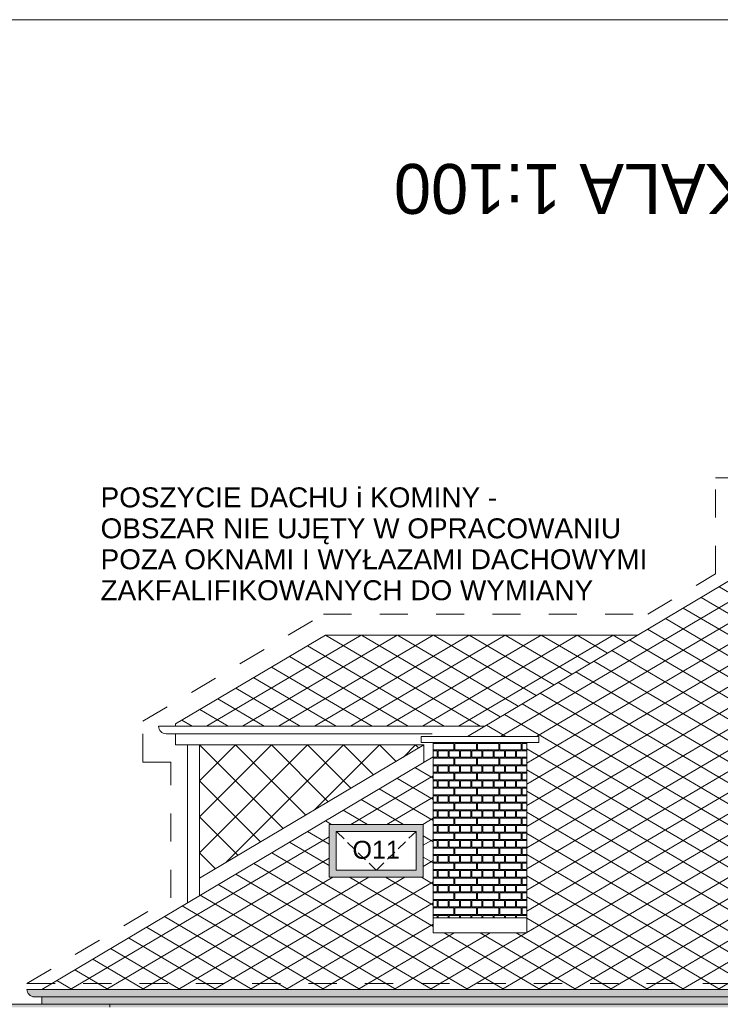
# Model space of a CAD drawing. Extents: x -396299 to -11759, y -15022 to 18278.
# Tile 4 of 205: x -387965 to -380945, y 7808 to 17678. Entities that reach past the tile are written whole.
import ezdxf

# ---------------------------------------------------------------- set-up
doc = ezdxf.new("R2010")
doc.units = 0
doc.header["$MEASUREMENT"] = 0
doc.linetypes.add('Dashed', pattern=[564.444447, 282.222223, -282.222223])
doc.linetypes.add('Krawędzie ukryte', pattern=[150, 100, -50])
for name, color, linetype, lineweight, true_color in [('A-Opisy_Nr_Pióra__88', 7, 'Continuous', 20, 0xfd4435), ('Arch kolorystyka_Nr_Pióra__102', 7, 'Continuous', 13, 0xcccccc), ('arch wypelnienia_Nr_Pióra__2', 7, 'Continuous', 13, 0x7f7f7f)]:
    doc.layers.add(name, color=color, linetype=linetype, lineweight=lineweight, true_color=true_color)
for name, color, linetype, lineweight in [('Arch okna_Nr_Pióra__32', 34, 'Continuous', 15), ('Arch opisy okien_Nr_Pióra__21', 7, 'Continuous', 13), ('Arch opisy_Nr_Pióra__1', 7, 'Continuous', 25), ('ARCH TABELA_Nr_Pióra__21', 7, 'Continuous', 13), ('INWENT DACH_Nr_Pióra__21', 7, 'Continuous', 13), ('INWENT DACH_Nr_Pióra__5', 7, 'Continuous', 13), ('Inwent kominy_Nr_Pióra__21', 7, 'Continuous', 13), ('INWENT ODWODNIENIE_Nr_Pióra__5', 7, 'Continuous', 13), ('INWENT. OKNA_Nr_Pióra__21', 7, 'Continuous', 13), ('INWENT. OKNA_Nr_Pióra__5', 7, 'Continuous', 13), ('INWENT.ŚCIANY_Nr_Pióra__21', 7, 'Continuous', 13)]:
    doc.layers.add(name, color=color, linetype=linetype, lineweight=lineweight)
doc.styles.add('GENERATED_STYLE_4', font='txt')
doc.styles.add('GENERATED_STYLE_8', font='arial.ttf')

# ---------------------------------------------------------------- blocks, each defined once
blk = doc.blocks.new('*X38')
at = {"layer": 'Arch kolorystyka_Nr_Pióra__102', "linetype": 'Continuous'}
for p, q in [((-383823.1, 10424), (-383614.4, 10424)), ((-383614.4, 10359), (-383614.4, 10424)), ((-383604.4, 10359), (-383604.4, 10424)), ((-383604.4, 10424), (-383389.4, 10424)), ((-383389.4, 10359), (-383389.4, 10424)), ((-383379.4, 10359), (-383379.4, 10424)), ((-383379.4, 10424), (-383164.4, 10424)), ((-383164.4, 10359), (-383164.4, 10424)), ((-383154.4, 10359), (-383154.4, 10424)), ((-383154.4, 10424), (-382939.4, 10424)), ((-382939.4, 10359), (-382939.4, 10424)), ((-382929.4, 10359), (-382929.4, 10424)), ((-382929.4, 10424), (-382883.1, 10424)), ((-383614.4, 10359), (-383823.1, 10359)), ((-383783.1, 10349), (-383823.1, 10349)), ((-383783.1, 10284), (-383823.1, 10284)), ((-383823.1, 10274), (-383614.4, 10274)), ((-383783.1, 10349), (-383783.1, 10284)), ((-383670.6, 10349), (-383773.1, 10349)), ((-383773.1, 10349), (-383773.1, 10284)), ((-383670.6, 10284), (-383773.1, 10284)), ((-383670.6, 10349), (-383670.6, 10284)), ((-383558.1, 10349), (-383660.6, 10349)), ((-383660.6, 10349), (-383660.6, 10284)), ((-383558.1, 10284), (-383660.6, 10284)), ((-383614.4, 10209), (-383614.4, 10274)), ((-383389.4, 10359), (-383604.4, 10359)), ((-383604.4, 10209), (-383604.4, 10274)), ((-383604.4, 10274), (-383389.4, 10274)), ((-383558.1, 10349), (-383558.1, 10284)), ((-383445.6, 10349), (-383548.1, 10349)), ((-383548.1, 10349), (-383548.1, 10284)), ((-383445.6, 10284), (-383548.1, 10284)), ((-383445.6, 10349), (-383445.6, 10284)), ((-383333.1, 10349), (-383435.6, 10349)), ((-383435.6, 10349), (-383435.6, 10284)), ((-383333.1, 10284), (-383435.6, 10284)), ((-383389.4, 10209), (-383389.4, 10274)), ((-383164.4, 10359), (-383379.4, 10359)), ((-383379.4, 10209), (-383379.4, 10274)), ((-383379.4, 10274), (-383164.4, 10274)), ((-383333.1, 10349), (-383333.1, 10284)), ((-383220.6, 10349), (-383323.1, 10349)), ((-383323.1, 10349), (-383323.1, 10284)), ((-383220.6, 10284), (-383323.1, 10284)), ((-383220.6, 10349), (-383220.6, 10284)), ((-383108.1, 10349), (-383210.6, 10349)), ((-383210.6, 10349), (-383210.6, 10284)), ((-383108.1, 10284), (-383210.6, 10284)), ((-383164.4, 10209), (-383164.4, 10274)), ((-382939.4, 10359), (-383154.4, 10359)), ((-383154.4, 10209), (-383154.4, 10274)), ((-383154.4, 10274), (-382939.4, 10274)), ((-383108.1, 10349), (-383108.1, 10284)), ((-382995.6, 10349), (-383098.1, 10349)), ((-383098.1, 10349), (-383098.1, 10284)), ((-382995.6, 10284), (-383098.1, 10284)), ((-382995.6, 10349), (-382995.6, 10284)), ((-382883.1, 10349), (-382985.6, 10349)), ((-382985.6, 10349), (-382985.6, 10284)), ((-382883.1, 10284), (-382985.6, 10284)), ((-382939.4, 10209), (-382939.4, 10274)), ((-382883.1, 10359), (-382929.4, 10359)), ((-382929.4, 10209), (-382929.4, 10274)), ((-382929.4, 10274), (-382883.1, 10274)), ((-382883.1, 10349), (-382883.1, 10284)), ((-383614.4, 10209), (-383823.1, 10209)), ((-383783.1, 10199), (-383823.1, 10199)), ((-383783.1, 10199), (-383783.1, 10134)), ((-383670.6, 10199), (-383773.1, 10199)), ((-383773.1, 10199), (-383773.1, 10134)), ((-383670.6, 10199), (-383670.6, 10134)), ((-383558.1, 10199), (-383660.6, 10199)), ((-383660.6, 10199), (-383660.6, 10134)), ((-383389.4, 10209), (-383604.4, 10209)), ((-383558.1, 10199), (-383558.1, 10134)), ((-383445.6, 10199), (-383548.1, 10199)), ((-383548.1, 10199), (-383548.1, 10134)), ((-383445.6, 10199), (-383445.6, 10134)), ((-383333.1, 10199), (-383435.6, 10199)), ((-383435.6, 10199), (-383435.6, 10134)), ((-383164.4, 10209), (-383379.4, 10209)), ((-383333.1, 10199), (-383333.1, 10134)), ((-383220.6, 10199), (-383323.1, 10199)), ((-383323.1, 10199), (-383323.1, 10134)), ((-383220.6, 10199), (-383220.6, 10134)), ((-383108.1, 10199), (-383210.6, 10199)), ((-383210.6, 10199), (-383210.6, 10134)), ((-382939.4, 10209), (-383154.4, 10209)), ((-383108.1, 10199), (-383108.1, 10134)), ((-382995.6, 10199), (-383098.1, 10199)), ((-383098.1, 10199), (-383098.1, 10134)), ((-382995.6, 10199), (-382995.6, 10134)), ((-382883.1, 10199), (-382985.6, 10199)), ((-382985.6, 10199), (-382985.6, 10134)), ((-382883.1, 10209), (-382929.4, 10209)), ((-382883.1, 10199), (-382883.1, 10134)), ((-383783.1, 10134), (-383823.1, 10134)), ((-383823.1, 10124), (-383614.4, 10124)), ((-383670.6, 10134), (-383773.1, 10134)), ((-383558.1, 10134), (-383660.6, 10134)), ((-383614.4, 10059), (-383614.4, 10124)), ((-383604.4, 10059), (-383604.4, 10124)), ((-383604.4, 10124), (-383389.4, 10124)), ((-383445.6, 10134), (-383548.1, 10134)), ((-383333.1, 10134), (-383435.6, 10134)), ((-383389.4, 10059), (-383389.4, 10124)), ((-383379.4, 10059), (-383379.4, 10124)), ((-383379.4, 10124), (-383164.4, 10124)), ((-383220.6, 10134), (-383323.1, 10134)), ((-383108.1, 10134), (-383210.6, 10134)), ((-383164.4, 10059), (-383164.4, 10124)), ((-383154.4, 10059), (-383154.4, 10124)), ((-383154.4, 10124), (-382939.4, 10124)), ((-382995.6, 10134), (-383098.1, 10134)), ((-382883.1, 10134), (-382985.6, 10134)), ((-382939.4, 10059), (-382939.4, 10124)), ((-382929.4, 10059), (-382929.4, 10124)), ((-382929.4, 10124), (-382883.1, 10124)), ((-383614.4, 10059), (-383823.1, 10059)), ((-383783.1, 10049), (-383823.1, 10049)), ((-383783.1, 9984), (-383823.1, 9984)), ((-383823.1, 9974), (-383614.4, 9974)), ((-383783.1, 10049), (-383783.1, 9984)), ((-383670.6, 10049), (-383773.1, 10049)), ((-383773.1, 10049), (-383773.1, 9984)), ((-383670.6, 9984), (-383773.1, 9984)), ((-383670.6, 10049), (-383670.6, 9984)), ((-383558.1, 10049), (-383660.6, 10049)), ((-383660.6, 10049), (-383660.6, 9984)), ((-383558.1, 9984), (-383660.6, 9984)), ((-383614.4, 9909), (-383614.4, 9974)), ((-383389.4, 10059), (-383604.4, 10059)), ((-383604.4, 9909), (-383604.4, 9974)), ((-383604.4, 9974), (-383389.4, 9974)), ((-383558.1, 10049), (-383558.1, 9984)), ((-383445.6, 10049), (-383548.1, 10049)), ((-383548.1, 10049), (-383548.1, 9984)), ((-383445.6, 9984), (-383548.1, 9984)), ((-383445.6, 10049), (-383445.6, 9984)), ((-383333.1, 10049), (-383435.6, 10049)), ((-383435.6, 10049), (-383435.6, 9984)), ((-383333.1, 9984), (-383435.6, 9984)), ((-383389.4, 9909), (-383389.4, 9974)), ((-383164.4, 10059), (-383379.4, 10059)), ((-383379.4, 9909), (-383379.4, 9974)), ((-383379.4, 9974), (-383164.4, 9974)), ((-383333.1, 10049), (-383333.1, 9984)), ((-383220.6, 10049), (-383323.1, 10049)), ((-383323.1, 10049), (-383323.1, 9984)), ((-383220.6, 9984), (-383323.1, 9984)), ((-383220.6, 10049), (-383220.6, 9984)), ((-383108.1, 10049), (-383210.6, 10049)), ((-383210.6, 10049), (-383210.6, 9984)), ((-383108.1, 9984), (-383210.6, 9984)), ((-383164.4, 9909), (-383164.4, 9974)), ((-382939.4, 10059), (-383154.4, 10059)), ((-383154.4, 9909), (-383154.4, 9974)), ((-383154.4, 9974), (-382939.4, 9974)), ((-383108.1, 10049), (-383108.1, 9984)), ((-382995.6, 10049), (-383098.1, 10049)), ((-383098.1, 10049), (-383098.1, 9984)), ((-382995.6, 9984), (-383098.1, 9984)), ((-382995.6, 10049), (-382995.6, 9984)), ((-382883.1, 10049), (-382985.6, 10049)), ((-382985.6, 10049), (-382985.6, 9984)), ((-382883.1, 9984), (-382985.6, 9984)), ((-382939.4, 9909), (-382939.4, 9974)), ((-382883.1, 10059), (-382929.4, 10059)), ((-382929.4, 9909), (-382929.4, 9974)), ((-382929.4, 9974), (-382883.1, 9974)), ((-382883.1, 10049), (-382883.1, 9984)), ((-383614.4, 9909), (-383823.1, 9909)), ((-383783.1, 9899), (-383823.1, 9899)), ((-383783.1, 9899), (-383783.1, 9834)), ((-383670.6, 9899), (-383773.1, 9899)), ((-383773.1, 9899), (-383773.1, 9834)), ((-383670.6, 9899), (-383670.6, 9834)), ((-383558.1, 9899), (-383660.6, 9899)), ((-383660.6, 9899), (-383660.6, 9834)), ((-383389.4, 9909), (-383604.4, 9909)), ((-383558.1, 9899), (-383558.1, 9834)), ((-383445.6, 9899), (-383548.1, 9899)), ((-383548.1, 9899), (-383548.1, 9834)), ((-383445.6, 9899), (-383445.6, 9834)), ((-383333.1, 9899), (-383435.6, 9899)), ((-383435.6, 9899), (-383435.6, 9834)), ((-383164.4, 9909), (-383379.4, 9909)), ((-383333.1, 9899), (-383333.1, 9834)), ((-383220.6, 9899), (-383323.1, 9899)), ((-383323.1, 9899), (-383323.1, 9834)), ((-383220.6, 9899), (-383220.6, 9834)), ((-383108.1, 9899), (-383210.6, 9899)), ((-383210.6, 9899), (-383210.6, 9834)), ((-382939.4, 9909), (-383154.4, 9909)), ((-383108.1, 9899), (-383108.1, 9834)), ((-382995.6, 9899), (-383098.1, 9899)), ((-383098.1, 9899), (-383098.1, 9834)), ((-382995.6, 9899), (-382995.6, 9834)), ((-382883.1, 9899), (-382985.6, 9899)), ((-382985.6, 9899), (-382985.6, 9834)), ((-382883.1, 9909), (-382929.4, 9909)), ((-382883.1, 9899), (-382883.1, 9834)), ((-383783.1, 9834), (-383823.1, 9834)), ((-383823.1, 9824), (-383614.4, 9824)), ((-383670.6, 9834), (-383773.1, 9834)), ((-383558.1, 9834), (-383660.6, 9834)), ((-383614.4, 9759), (-383614.4, 9824)), ((-383604.4, 9759), (-383604.4, 9824)), ((-383604.4, 9824), (-383389.4, 9824)), ((-383445.6, 9834), (-383548.1, 9834)), ((-383333.1, 9834), (-383435.6, 9834)), ((-383389.4, 9759), (-383389.4, 9824)), ((-383379.4, 9759), (-383379.4, 9824)), ((-383379.4, 9824), (-383164.4, 9824)), ((-383220.6, 9834), (-383323.1, 9834)), ((-383108.1, 9834), (-383210.6, 9834)), ((-383164.4, 9759), (-383164.4, 9824)), ((-383154.4, 9759), (-383154.4, 9824)), ((-383154.4, 9824), (-382939.4, 9824)), ((-382995.6, 9834), (-383098.1, 9834)), ((-382883.1, 9834), (-382985.6, 9834)), ((-382939.4, 9759), (-382939.4, 9824)), ((-382929.4, 9759), (-382929.4, 9824)), ((-382929.4, 9824), (-382883.1, 9824)), ((-383614.4, 9759), (-383823.1, 9759)), ((-383783.1, 9749), (-383823.1, 9749)), ((-383783.1, 9684), (-383823.1, 9684)), ((-383823.1, 9674), (-383614.4, 9674)), ((-383783.1, 9749), (-383783.1, 9684)), ((-383670.6, 9749), (-383773.1, 9749)), ((-383773.1, 9749), (-383773.1, 9684)), ((-383670.6, 9684), (-383773.1, 9684)), ((-383670.6, 9749), (-383670.6, 9684)), ((-383558.1, 9749), (-383660.6, 9749)), ((-383660.6, 9749), (-383660.6, 9684)), ((-383558.1, 9684), (-383660.6, 9684)), ((-383614.4, 9609), (-383614.4, 9674)), ((-383389.4, 9759), (-383604.4, 9759)), ((-383604.4, 9609), (-383604.4, 9674)), ((-383604.4, 9674), (-383389.4, 9674)), ((-383558.1, 9749), (-383558.1, 9684)), ((-383445.6, 9749), (-383548.1, 9749)), ((-383548.1, 9749), (-383548.1, 9684)), ((-383445.6, 9684), (-383548.1, 9684)), ((-383445.6, 9749), (-383445.6, 9684)), ((-383333.1, 9749), (-383435.6, 9749)), ((-383435.6, 9749), (-383435.6, 9684)), ((-383333.1, 9684), (-383435.6, 9684)), ((-383389.4, 9609), (-383389.4, 9674)), ((-383164.4, 9759), (-383379.4, 9759)), ((-383379.4, 9609), (-383379.4, 9674)), ((-383379.4, 9674), (-383164.4, 9674)), ((-383333.1, 9749), (-383333.1, 9684)), ((-383220.6, 9749), (-383323.1, 9749)), ((-383323.1, 9749), (-383323.1, 9684)), ((-383220.6, 9684), (-383323.1, 9684)), ((-383220.6, 9749), (-383220.6, 9684)), ((-383108.1, 9749), (-383210.6, 9749)), ((-383210.6, 9749), (-383210.6, 9684)), ((-383108.1, 9684), (-383210.6, 9684)), ((-383164.4, 9609), (-383164.4, 9674)), ((-382939.4, 9759), (-383154.4, 9759)), ((-383154.4, 9609), (-383154.4, 9674)), ((-383154.4, 9674), (-382939.4, 9674)), ((-383108.1, 9749), (-383108.1, 9684)), ((-382995.6, 9749), (-383098.1, 9749)), ((-383098.1, 9749), (-383098.1, 9684)), ((-382995.6, 9684), (-383098.1, 9684)), ((-382995.6, 9749), (-382995.6, 9684)), ((-382883.1, 9749), (-382985.6, 9749)), ((-382985.6, 9749), (-382985.6, 9684)), ((-382883.1, 9684), (-382985.6, 9684)), ((-382939.4, 9609), (-382939.4, 9674)), ((-382883.1, 9759), (-382929.4, 9759)), ((-382929.4, 9609), (-382929.4, 9674)), ((-382929.4, 9674), (-382883.1, 9674)), ((-382883.1, 9749), (-382883.1, 9684)), ((-383614.4, 9609), (-383823.1, 9609)), ((-383783.1, 9599), (-383823.1, 9599)), ((-383783.1, 9599), (-383783.1, 9534)), ((-383670.6, 9599), (-383773.1, 9599)), ((-383773.1, 9599), (-383773.1, 9534)), ((-383670.6, 9599), (-383670.6, 9534)), ((-383558.1, 9599), (-383660.6, 9599)), ((-383660.6, 9599), (-383660.6, 9534)), ((-383389.4, 9609), (-383604.4, 9609)), ((-383558.1, 9599), (-383558.1, 9534)), ((-383445.6, 9599), (-383548.1, 9599)), ((-383548.1, 9599), (-383548.1, 9534)), ((-383445.6, 9599), (-383445.6, 9534)), ((-383333.1, 9599), (-383435.6, 9599)), ((-383435.6, 9599), (-383435.6, 9534)), ((-383164.4, 9609), (-383379.4, 9609)), ((-383333.1, 9599), (-383333.1, 9534)), ((-383220.6, 9599), (-383323.1, 9599)), ((-383323.1, 9599), (-383323.1, 9534)), ((-383220.6, 9599), (-383220.6, 9534)), ((-383108.1, 9599), (-383210.6, 9599)), ((-383210.6, 9599), (-383210.6, 9534)), ((-382939.4, 9609), (-383154.4, 9609)), ((-383108.1, 9599), (-383108.1, 9534)), ((-382995.6, 9599), (-383098.1, 9599)), ((-383098.1, 9599), (-383098.1, 9534)), ((-382995.6, 9599), (-382995.6, 9534)), ((-382883.1, 9599), (-382985.6, 9599)), ((-382985.6, 9599), (-382985.6, 9534)), ((-382883.1, 9609), (-382929.4, 9609)), ((-382883.1, 9599), (-382883.1, 9534)), ((-383783.1, 9534), (-383823.1, 9534)), ((-383823.1, 9524), (-383614.4, 9524)), ((-383670.6, 9534), (-383773.1, 9534)), ((-383558.1, 9534), (-383660.6, 9534)), ((-383614.4, 9459), (-383614.4, 9524)), ((-383604.4, 9459), (-383604.4, 9524)), ((-383604.4, 9524), (-383389.4, 9524)), ((-383445.6, 9534), (-383548.1, 9534)), ((-383333.1, 9534), (-383435.6, 9534)), ((-383389.4, 9459), (-383389.4, 9524)), ((-383379.4, 9459), (-383379.4, 9524)), ((-383379.4, 9524), (-383164.4, 9524)), ((-383220.6, 9534), (-383323.1, 9534)), ((-383108.1, 9534), (-383210.6, 9534)), ((-383164.4, 9459), (-383164.4, 9524)), ((-383154.4, 9459), (-383154.4, 9524)), ((-383154.4, 9524), (-382939.4, 9524)), ((-382995.6, 9534), (-383098.1, 9534)), ((-382883.1, 9534), (-382985.6, 9534)), ((-382939.4, 9459), (-382939.4, 9524)), ((-382929.4, 9459), (-382929.4, 9524)), ((-382929.4, 9524), (-382883.1, 9524)), ((-383614.4, 9459), (-383823.1, 9459)), ((-383783.1, 9449), (-383823.1, 9449)), ((-383783.1, 9384), (-383823.1, 9384)), ((-383783.1, 9449), (-383783.1, 9384)), ((-383670.6, 9449), (-383773.1, 9449)), ((-383773.1, 9449), (-383773.1, 9384)), ((-383670.6, 9384), (-383773.1, 9384)), ((-383670.6, 9449), (-383670.6, 9384)), ((-383558.1, 9449), (-383660.6, 9449)), ((-383660.6, 9449), (-383660.6, 9384)), ((-383558.1, 9384), (-383660.6, 9384)), ((-383389.4, 9459), (-383604.4, 9459)), ((-383558.1, 9449), (-383558.1, 9384)), ((-383445.6, 9449), (-383548.1, 9449)), ((-383548.1, 9449), (-383548.1, 9384)), ((-383445.6, 9384), (-383548.1, 9384)), ((-383445.6, 9449), (-383445.6, 9384)), ((-383333.1, 9449), (-383435.6, 9449)), ((-383435.6, 9449), (-383435.6, 9384)), ((-383333.1, 9384), (-383435.6, 9384)), ((-383164.4, 9459), (-383379.4, 9459)), ((-383333.1, 9449), (-383333.1, 9384)), ((-383220.6, 9449), (-383323.1, 9449)), ((-383323.1, 9449), (-383323.1, 9384)), ((-383220.6, 9384), (-383323.1, 9384)), ((-383220.6, 9449), (-383220.6, 9384)), ((-383108.1, 9449), (-383210.6, 9449)), ((-383210.6, 9449), (-383210.6, 9384)), ((-383108.1, 9384), (-383210.6, 9384)), ((-382939.4, 9459), (-383154.4, 9459)), ((-383108.1, 9449), (-383108.1, 9384)), ((-382995.6, 9449), (-383098.1, 9449)), ((-383098.1, 9449), (-383098.1, 9384)), ((-382995.6, 9384), (-383098.1, 9384)), ((-382995.6, 9449), (-382995.6, 9384)), ((-382883.1, 9449), (-382985.6, 9449)), ((-382985.6, 9449), (-382985.6, 9384)), ((-382883.1, 9384), (-382985.6, 9384)), ((-382883.1, 9459), (-382929.4, 9459)), ((-382883.1, 9449), (-382883.1, 9384)), ((-383823.1, 9374), (-383614.4, 9374)), ((-383614.4, 9309), (-383823.1, 9309)), ((-383783.1, 9299), (-383823.1, 9299)), ((-383783.1, 9299), (-383783.1, 9234)), ((-383670.6, 9299), (-383773.1, 9299)), ((-383773.1, 9299), (-383773.1, 9234)), ((-383670.6, 9299), (-383670.6, 9234)), ((-383558.1, 9299), (-383660.6, 9299)), ((-383660.6, 9299), (-383660.6, 9234)), ((-383614.4, 9309), (-383614.4, 9374)), ((-383604.4, 9309), (-383604.4, 9374)), ((-383604.4, 9374), (-383389.4, 9374)), ((-383389.4, 9309), (-383604.4, 9309)), ((-383558.1, 9299), (-383558.1, 9234)), ((-383445.6, 9299), (-383548.1, 9299)), ((-383548.1, 9299), (-383548.1, 9234)), ((-383445.6, 9299), (-383445.6, 9234)), ((-383333.1, 9299), (-383435.6, 9299)), ((-383435.6, 9299), (-383435.6, 9234)), ((-383389.4, 9309), (-383389.4, 9374)), ((-383379.4, 9309), (-383379.4, 9374)), ((-383379.4, 9374), (-383164.4, 9374)), ((-383164.4, 9309), (-383379.4, 9309)), ((-383333.1, 9299), (-383333.1, 9234)), ((-383220.6, 9299), (-383323.1, 9299)), ((-383323.1, 9299), (-383323.1, 9234)), ((-383220.6, 9299), (-383220.6, 9234)), ((-383108.1, 9299), (-383210.6, 9299)), ((-383210.6, 9299), (-383210.6, 9234)), ((-383164.4, 9309), (-383164.4, 9374)), ((-383154.4, 9309), (-383154.4, 9374)), ((-383154.4, 9374), (-382939.4, 9374)), ((-382939.4, 9309), (-383154.4, 9309)), ((-383108.1, 9299), (-383108.1, 9234)), ((-382995.6, 9299), (-383098.1, 9299)), ((-383098.1, 9299), (-383098.1, 9234)), ((-382995.6, 9299), (-382995.6, 9234)), ((-382883.1, 9299), (-382985.6, 9299)), ((-382985.6, 9299), (-382985.6, 9234)), ((-382939.4, 9309), (-382939.4, 9374)), ((-382929.4, 9309), (-382929.4, 9374)), ((-382929.4, 9374), (-382883.1, 9374)), ((-382883.1, 9309), (-382929.4, 9309)), ((-382883.1, 9299), (-382883.1, 9234)), ((-383783.1, 9234), (-383823.1, 9234)), ((-383823.1, 9224), (-383614.4, 9224)), ((-383670.6, 9234), (-383773.1, 9234)), ((-383558.1, 9234), (-383660.6, 9234)), ((-383614.4, 9159), (-383614.4, 9224)), ((-383604.4, 9159), (-383604.4, 9224)), ((-383604.4, 9224), (-383389.4, 9224)), ((-383445.6, 9234), (-383548.1, 9234)), ((-383333.1, 9234), (-383435.6, 9234)), ((-383389.4, 9159), (-383389.4, 9224)), ((-383379.4, 9159), (-383379.4, 9224)), ((-383379.4, 9224), (-383164.4, 9224)), ((-383220.6, 9234), (-383323.1, 9234)), ((-383108.1, 9234), (-383210.6, 9234)), ((-383164.4, 9159), (-383164.4, 9224)), ((-383154.4, 9159), (-383154.4, 9224)), ((-383154.4, 9224), (-382939.4, 9224)), ((-382995.6, 9234), (-383098.1, 9234)), ((-382883.1, 9234), (-382985.6, 9234)), ((-382939.4, 9159), (-382939.4, 9224)), ((-382929.4, 9159), (-382929.4, 9224)), ((-382929.4, 9224), (-382883.1, 9224)), ((-383614.4, 9159), (-383823.1, 9159)), ((-383783.1, 9149), (-383823.1, 9149)), ((-383783.1, 9084), (-383823.1, 9084)), ((-383783.1, 9149), (-383783.1, 9084)), ((-383670.6, 9149), (-383773.1, 9149)), ((-383773.1, 9149), (-383773.1, 9084)), ((-383670.6, 9084), (-383773.1, 9084)), ((-383670.6, 9149), (-383670.6, 9084)), ((-383558.1, 9149), (-383660.6, 9149)), ((-383660.6, 9149), (-383660.6, 9084)), ((-383558.1, 9084), (-383660.6, 9084)), ((-383389.4, 9159), (-383604.4, 9159)), ((-383558.1, 9149), (-383558.1, 9084)), ((-383445.6, 9149), (-383548.1, 9149)), ((-383548.1, 9149), (-383548.1, 9084)), ((-383445.6, 9084), (-383548.1, 9084)), ((-383445.6, 9149), (-383445.6, 9084)), ((-383333.1, 9149), (-383435.6, 9149)), ((-383435.6, 9149), (-383435.6, 9084)), ((-383333.1, 9084), (-383435.6, 9084)), ((-383164.4, 9159), (-383379.4, 9159)), ((-383333.1, 9149), (-383333.1, 9084)), ((-383220.6, 9149), (-383323.1, 9149)), ((-383323.1, 9149), (-383323.1, 9084)), ((-383220.6, 9084), (-383323.1, 9084)), ((-383220.6, 9149), (-383220.6, 9084)), ((-383108.1, 9149), (-383210.6, 9149)), ((-383210.6, 9149), (-383210.6, 9084)), ((-383108.1, 9084), (-383210.6, 9084)), ((-382939.4, 9159), (-383154.4, 9159)), ((-383108.1, 9149), (-383108.1, 9084)), ((-382995.6, 9149), (-383098.1, 9149)), ((-383098.1, 9149), (-383098.1, 9084)), ((-382995.6, 9084), (-383098.1, 9084)), ((-382995.6, 9149), (-382995.6, 9084)), ((-382883.1, 9149), (-382985.6, 9149)), ((-382985.6, 9149), (-382985.6, 9084)), ((-382883.1, 9084), (-382985.6, 9084)), ((-382883.1, 9159), (-382929.4, 9159)), ((-382883.1, 9149), (-382883.1, 9084)), ((-383823.1, 9074), (-383614.4, 9074)), ((-383614.4, 9009), (-383823.1, 9009)), ((-383783.1, 8999), (-383823.1, 8999)), ((-383783.1, 8999), (-383783.1, 8934)), ((-383670.6, 8999), (-383773.1, 8999)), ((-383773.1, 8999), (-383773.1, 8934)), ((-383670.6, 8999), (-383670.6, 8934)), ((-383558.1, 8999), (-383660.6, 8999)), ((-383660.6, 8999), (-383660.6, 8934)), ((-383614.4, 9009), (-383614.4, 9074)), ((-383604.4, 9009), (-383604.4, 9074)), ((-383604.4, 9074), (-383389.4, 9074)), ((-383389.4, 9009), (-383604.4, 9009)), ((-383558.1, 8999), (-383558.1, 8934)), ((-383445.6, 8999), (-383548.1, 8999)), ((-383548.1, 8999), (-383548.1, 8934)), ((-383445.6, 8999), (-383445.6, 8934)), ((-383333.1, 8999), (-383435.6, 8999)), ((-383435.6, 8999), (-383435.6, 8934)), ((-383389.4, 9009), (-383389.4, 9074)), ((-383379.4, 9009), (-383379.4, 9074)), ((-383379.4, 9074), (-383164.4, 9074)), ((-383164.4, 9009), (-383379.4, 9009)), ((-383333.1, 8999), (-383333.1, 8934)), ((-383220.6, 8999), (-383323.1, 8999)), ((-383323.1, 8999), (-383323.1, 8934)), ((-383220.6, 8999), (-383220.6, 8934)), ((-383108.1, 8999), (-383210.6, 8999)), ((-383210.6, 8999), (-383210.6, 8934)), ((-383164.4, 9009), (-383164.4, 9074)), ((-383154.4, 9009), (-383154.4, 9074)), ((-383154.4, 9074), (-382939.4, 9074)), ((-382939.4, 9009), (-383154.4, 9009)), ((-383108.1, 8999), (-383108.1, 8934)), ((-382995.6, 8999), (-383098.1, 8999)), ((-383098.1, 8999), (-383098.1, 8934)), ((-382995.6, 8999), (-382995.6, 8934)), ((-382883.1, 8999), (-382985.6, 8999)), ((-382985.6, 8999), (-382985.6, 8934)), ((-382939.4, 9009), (-382939.4, 9074)), ((-382929.4, 9009), (-382929.4, 9074)), ((-382929.4, 9074), (-382883.1, 9074)), ((-382883.1, 9009), (-382929.4, 9009)), ((-382883.1, 8999), (-382883.1, 8934)), ((-383783.1, 8934), (-383823.1, 8934)), ((-383823.1, 8924), (-383614.4, 8924)), ((-383670.6, 8934), (-383773.1, 8934)), ((-383558.1, 8934), (-383660.6, 8934)), ((-383614.4, 8859), (-383614.4, 8924)), ((-383604.4, 8859), (-383604.4, 8924)), ((-383604.4, 8924), (-383389.4, 8924)), ((-383445.6, 8934), (-383548.1, 8934)), ((-383333.1, 8934), (-383435.6, 8934)), ((-383389.4, 8859), (-383389.4, 8924)), ((-383379.4, 8859), (-383379.4, 8924)), ((-383379.4, 8924), (-383164.4, 8924)), ((-383220.6, 8934), (-383323.1, 8934)), ((-383108.1, 8934), (-383210.6, 8934)), ((-383164.4, 8859), (-383164.4, 8924)), ((-383154.4, 8859), (-383154.4, 8924)), ((-383154.4, 8924), (-382939.4, 8924)), ((-382995.6, 8934), (-383098.1, 8934)), ((-382883.1, 8934), (-382985.6, 8934)), ((-382939.4, 8859), (-382939.4, 8924)), ((-382929.4, 8859), (-382929.4, 8924)), ((-382929.4, 8924), (-382883.1, 8924)), ((-383614.4, 8859), (-383823.1, 8859)), ((-383783.1, 8849), (-383823.1, 8849)), ((-383783.1, 8849), (-383783.1, 8784)), ((-383670.6, 8849), (-383773.1, 8849)), ((-383773.1, 8849), (-383773.1, 8784)), ((-383670.6, 8849), (-383670.6, 8784)), ((-383558.1, 8849), (-383660.6, 8849)), ((-383660.6, 8849), (-383660.6, 8784)), ((-383389.4, 8859), (-383604.4, 8859)), ((-383558.1, 8849), (-383558.1, 8784)), ((-383445.6, 8849), (-383548.1, 8849)), ((-383548.1, 8849), (-383548.1, 8784)), ((-383445.6, 8849), (-383445.6, 8784)), ((-383333.1, 8849), (-383435.6, 8849)), ((-383435.6, 8849), (-383435.6, 8784)), ((-383164.4, 8859), (-383379.4, 8859)), ((-383333.1, 8849), (-383333.1, 8784)), ((-383220.6, 8849), (-383323.1, 8849)), ((-383323.1, 8849), (-383323.1, 8784)), ((-383220.6, 8849), (-383220.6, 8784)), ((-383108.1, 8849), (-383210.6, 8849)), ((-383210.6, 8849), (-383210.6, 8784)), ((-382939.4, 8859), (-383154.4, 8859)), ((-383108.1, 8849), (-383108.1, 8784)), ((-382995.6, 8849), (-383098.1, 8849)), ((-383098.1, 8849), (-383098.1, 8784)), ((-382995.6, 8849), (-382995.6, 8784)), ((-382883.1, 8849), (-382985.6, 8849)), ((-382985.6, 8849), (-382985.6, 8784)), ((-382883.1, 8859), (-382929.4, 8859)), ((-382883.1, 8849), (-382883.1, 8784)), ((-383783.1, 8784), (-383823.1, 8784)), ((-383823.1, 8774), (-383614.4, 8774)), ((-383614.4, 8709), (-383823.1, 8709)), ((-383783.1, 8699), (-383823.1, 8699)), ((-383783.1, 8699), (-383783.1, 8674)), ((-383670.6, 8784), (-383773.1, 8784)), ((-383670.6, 8699), (-383773.1, 8699)), ((-383773.1, 8699), (-383773.1, 8674)), ((-383670.6, 8699), (-383670.6, 8674)), ((-383558.1, 8784), (-383660.6, 8784)), ((-383558.1, 8699), (-383660.6, 8699)), ((-383660.6, 8699), (-383660.6, 8674)), ((-383614.4, 8709), (-383614.4, 8774)), ((-383604.4, 8709), (-383604.4, 8774)), ((-383604.4, 8774), (-383389.4, 8774)), ((-383389.4, 8709), (-383604.4, 8709)), ((-383558.1, 8699), (-383558.1, 8674)), ((-383445.6, 8784), (-383548.1, 8784)), ((-383445.6, 8699), (-383548.1, 8699)), ((-383548.1, 8699), (-383548.1, 8674)), ((-383445.6, 8699), (-383445.6, 8674)), ((-383333.1, 8784), (-383435.6, 8784)), ((-383333.1, 8699), (-383435.6, 8699)), ((-383435.6, 8699), (-383435.6, 8674)), ((-383389.4, 8709), (-383389.4, 8774)), ((-383379.4, 8709), (-383379.4, 8774)), ((-383379.4, 8774), (-383164.4, 8774)), ((-383164.4, 8709), (-383379.4, 8709)), ((-383333.1, 8699), (-383333.1, 8674)), ((-383220.6, 8784), (-383323.1, 8784)), ((-383220.6, 8699), (-383323.1, 8699)), ((-383323.1, 8699), (-383323.1, 8674)), ((-383220.6, 8699), (-383220.6, 8674)), ((-383108.1, 8784), (-383210.6, 8784)), ((-383108.1, 8699), (-383210.6, 8699)), ((-383210.6, 8699), (-383210.6, 8674)), ((-383164.4, 8709), (-383164.4, 8774)), ((-383154.4, 8709), (-383154.4, 8774)), ((-383154.4, 8774), (-382939.4, 8774)), ((-382939.4, 8709), (-383154.4, 8709)), ((-383108.1, 8699), (-383108.1, 8674)), ((-382995.6, 8784), (-383098.1, 8784)), ((-382995.6, 8699), (-383098.1, 8699)), ((-383098.1, 8699), (-383098.1, 8674)), ((-382995.6, 8699), (-382995.6, 8674)), ((-382883.1, 8784), (-382985.6, 8784)), ((-382883.1, 8699), (-382985.6, 8699)), ((-382985.6, 8699), (-382985.6, 8674)), ((-382939.4, 8709), (-382939.4, 8774)), ((-382929.4, 8709), (-382929.4, 8774)), ((-382929.4, 8774), (-382883.1, 8774)), ((-382883.1, 8709), (-382929.4, 8709))]:
    blk.add_line(p, q, dxfattribs=at)
blk = doc.blocks.new('Wypełnienie_19')
at = {"layer": 'Arch kolorystyka_Nr_Pióra__102', "linetype": 'Continuous'}
blk.add_blockref('*X38', (0, 0), dxfattribs=at)

msp = doc.modelspace()

# ---------------------------------------------------------------- hatches: boundary and pattern name
at = {"layer": 'Arch okna_Nr_Pióra__32', "linetype": 'Continuous', "lineweight": 0, "true_color": 0x603000}
h = msp.add_hatch(color=48, dxfattribs=at)
h.paths.add_polyline_path([(-384863.1, 9081.7), (-383923.1, 9081.7), (-383923.1, 9611.9), (-384863.1, 9611.9)], flags=0)
h.paths.add_polyline_path([(-384793.1, 9151.7), (-383993.1, 9151.7), (-383993.1, 9541.9), (-384793.1, 9541.9)], flags=0)
for points in [[(-387818.1, 7957.6), (-387893.1, 7957.6, 0.411875), (-387818.1, 7883.2), (-387818.1, 7882.6), (-373738.1, 7882.6), (-373738.1, 7883.2, 0.411875), (-373663.1, 7957.6), (-373738.1, 7957.6)], [(-373223.1, 7778.2), (-388323.1, 7778.2), (-388323.1, 7808.2), (-373223.1, 7808.2)], [(-387743.1, 7808.2), (-373813.1, 7808.2), (-373813.1, 7882.6), (-387743.1, 7882.6)]]:
    msp.add_hatch(color=48, dxfattribs=at).paths.add_polyline_path(points, flags=0)
at = {"layer": 'arch wypelnienia_Nr_Pióra__2', "linetype": 'Continuous'}
h = msp.add_hatch(dxfattribs=at)
h.set_pattern_fill('Concrete_Block', color=256, style=0, pattern_type=2)
h.set_pattern_definition([(30.4655, (-380778.12, 12100.65), (-180.3122, 106.066), []), (149.5345, (-380778.12, 12100.65), (180.3122, 106.066), [])])
h.paths.add_polyline_path([(-383823.1, 10289.4), (-387743.1, 7957.6), (-380778.1, 7957.6), (-373813.1, 7957.6), (-379281.9, 11210.6), (-380778.1, 12100.6), (-382274.3, 11210.6), (-383479, 10494), (-382763.1, 10494), (-382763.1, 10434), (-382883.1, 10434), (-382883.1, 8524), (-383823.1, 8524)], flags=0)
h.paths.add_polyline_path([(-384863.1, 9081.7), (-383923.1, 9081.7), (-383923.1, 9611.9), (-384863.1, 9611.9)], flags=0)
h = msp.add_hatch(dxfattribs=at)
h.set_pattern_fill('Concrete_Block', color=256, style=0, pattern_type=2)
h.set_pattern_definition([(149.5345, (-384902.62, 11508.18), (180.312, 106.066), []), (30.4655, (-384902.62, 11508.18), (-180.312, 106.066), [])])
h.paths.add_polyline_path([(-386403.1, 10618.2), (-384902.6, 11508.2), (-381774.1, 11508.2), (-383308.8, 10595.3), (-386403.1, 10595.3)], flags=0)
h = msp.add_hatch(dxfattribs=at)
h.set_pattern_fill('Concrete_Block', color=256, style=0, pattern_type=2)
h.set_pattern_definition([(135, (-386163.12, 10408.18), (180.312, 180.312), []), (45, (-386163.12, 10408.18), (-180.312, 180.312), [])])
h.paths.add_polyline_path([(-386163.1, 9072), (-386163.1, 10408.2), (-383916.8, 10408.2)], flags=0)

# ---------------------------------------------------------------- linework, layer by layer
at = {"layer": 'A-Opisy_Nr_Pióra__88', "linetype": 'Dashed'}
for p, q in [((-380991.8, 12122.8), (-380991.8, 13086)), ((-380991.8, 13086), (-378694.6, 13086)), ((-381672.5, 11717.9), (-380991.8, 12122.8)), ((-386730.3, 10645), (-384921.5, 11717.9)), ((-384921.5, 11717.9), (-381672.5, 11717.9)), ((-386730.3, 10235.7), (-386730.3, 10645)), ((-386452.4, 10235.7), (-386730.3, 10235.7)), ((-386452.4, 8874.6), (-386452.4, 10235.7)), ((-387893.1, 8017.6), (-386452.4, 8874.6)), ((-387893.1, 8017.6), (-373663.1, 8017.6))]:
    msp.add_line(p, q, dxfattribs=at)
at = {"layer": 'ARCH TABELA_Nr_Pióra__21', "linetype": 'Continuous'}
msp.add_line((-394021.9, 17678.4), (-352221.9, 17678.4), dxfattribs=at)
at = {"layer": 'INWENT DACH_Nr_Pióra__21', "linetype": 'Continuous'}
for p, q in [((-383479, 10494), (-380778.1, 12100.6)), ((-386163.1, 9072), (-383916.8, 10408.2)), ((-387743.1, 7957.6), (-383823.1, 10289.4)), ((-387743.1, 7882.6), (-387743.1, 7808.2))]:
    msp.add_line(p, q, dxfattribs=at)
at = {"layer": 'INWENT DACH_Nr_Pióra__5', "linetype": 'Continuous'}
for p, q in [((-386403.1, 10618.2), (-384902.6, 11508.2)), ((-384902.6, 11508.2), (-381774.1, 11508.2)), ((-386403.1, 10595.3), (-386403.1, 10618.2)), ((-383833.1, 10595.3), (-383308.8, 10595.3)), ((-386403.1, 10408.2), (-386403.1, 10520.3)), ((-386403.1, 10408.2), (-383916.8, 10408.2)), ((-386283.1, 10408.2), (-386283.1, 8826)), ((-386163.1, 10408.2), (-386163.1, 8897.4)), ((-383916.8, 10408.2), (-383916.8, 10233.6))]:
    msp.add_line(p, q, dxfattribs=at)
at = {"layer": 'Inwent kominy_Nr_Pióra__21', "linetype": 'Continuous'}
for p, q in [((-382763.1, 10494), (-383943.1, 10494)), ((-383943.1, 10434), (-383943.1, 10494)), ((-382763.1, 10434), (-382763.1, 10494)), ((-382763.1, 10434), (-383943.1, 10434)), ((-383823.1, 10434), (-383823.1, 8524)), ((-382883.1, 10434), (-382883.1, 8524)), ((-382883.1, 10434), (-382883.1, 8524))]:
    msp.add_line(p, q, dxfattribs=at)
at = {"layer": 'INWENT ODWODNIENIE_Nr_Pióra__5', "linetype": 'Continuous'}
for p, q in [((-386573.1, 10595.3), (-383833.1, 10595.3)), ((-386498.1, 10520.3), (-383833.1, 10520.3)), ((-387893.1, 7957.6), (-380778.1, 7957.6)), ((-387818.1, 7882.6), (-380778.1, 7882.6))]:
    msp.add_line(p, q, dxfattribs=at)
for centre in [(-386498.1, 10595.9), (-387818.1, 7958.2)]:
    msp.add_arc(centre, 75, 180.45779, 270, dxfattribs=at)
at = {"layer": 'INWENT. OKNA_Nr_Pióra__21', "linetype": 'Continuous'}
for p, q in [((-384863.1, 9611.9), (-384863.1, 9081.7)), ((-383923.1, 9611.9), (-384863.1, 9611.9)), ((-383923.1, 9081.7), (-383923.1, 9611.9)), ((-384793.1, 9541.9), (-384793.1, 9151.7)), ((-383993.1, 9541.9), (-384793.1, 9541.9)), ((-383993.1, 9151.7), (-383993.1, 9541.9)), ((-384863.1, 9081.7), (-383923.1, 9081.7)), ((-383993.1, 9151.7), (-384793.1, 9151.7))]:
    msp.add_line(p, q, dxfattribs=at)
at = {"layer": 'INWENT. OKNA_Nr_Pióra__5', "linetype": 'Krawędzie ukryte'}
for p, q in [((-384393.1, 9151.7), (-384793.1, 9541.9)), ((-383993.1, 9541.9), (-384393.1, 9151.7))]:
    msp.add_line(p, q, dxfattribs=at)
at = {"layer": 'INWENT.ŚCIANY_Nr_Pióra__21', "linetype": 'Continuous'}
for p, q in [((-382883.1, 8674), (-383823.1, 8674)), ((-382883.1, 8524), (-383823.1, 8524)), ((-387063.1, 7808.2), (-388323.1, 7808.2)), ((-387063.1, 7778.2), (-387063.1, 7808.2)), ((-374483.1, 7808.2), (-387063.1, 7808.2))]:
    msp.add_line(p, q, dxfattribs=at)

# ---------------------------------------------------------------- block references
at = {"layer": 'Arch kolorystyka_Nr_Pióra__102', "linetype": 'Continuous'}
msp.add_blockref('Wypełnienie_19', (0, 0), dxfattribs=at)

# ---------------------------------------------------------------- texts
at = {"layer": 'A-Opisy_Nr_Pióra__88', "linetype": 'Continuous', "insert": (-387154.5, 12990), "char_height": 200, "width": 6616.894, "attachment_point": 1, "line_spacing_factor": 0.930841, "style": 'GENERATED_STYLE_8'}
msp.add_mtext('{POSZYCIE DACHU i KOMINY - \\POBSZAR NIE UJĘTY W OPRACOWANIU \\PPOZA OKNAMI I WYŁAZAMI DACHOWYMI ZAKFALIFIKOWANYCH DO WYMIANY}', dxfattribs=at)
at = {"layer": 'Arch opisy okien_Nr_Pióra__21', "linetype": 'Continuous', "insert": (-384393.1, 9447), "char_height": 180, "attachment_point": 2, "style": 'GENERATED_STYLE_8'}
msp.add_mtext('{O11}', dxfattribs=at)
at = {"layer": 'Arch opisy_Nr_Pióra__1', "linetype": 'Continuous', "insert": (-372101.7, 15732.2), "char_height": 500, "attachment_point": 1, "rotation": 180, "style": 'GENERATED_STYLE_4'}
msp.add_mtext('{ELEWACJA ZACHODNIA  SKALA 1:100}', dxfattribs=at)

doc.saveas('drawing.dxf')
